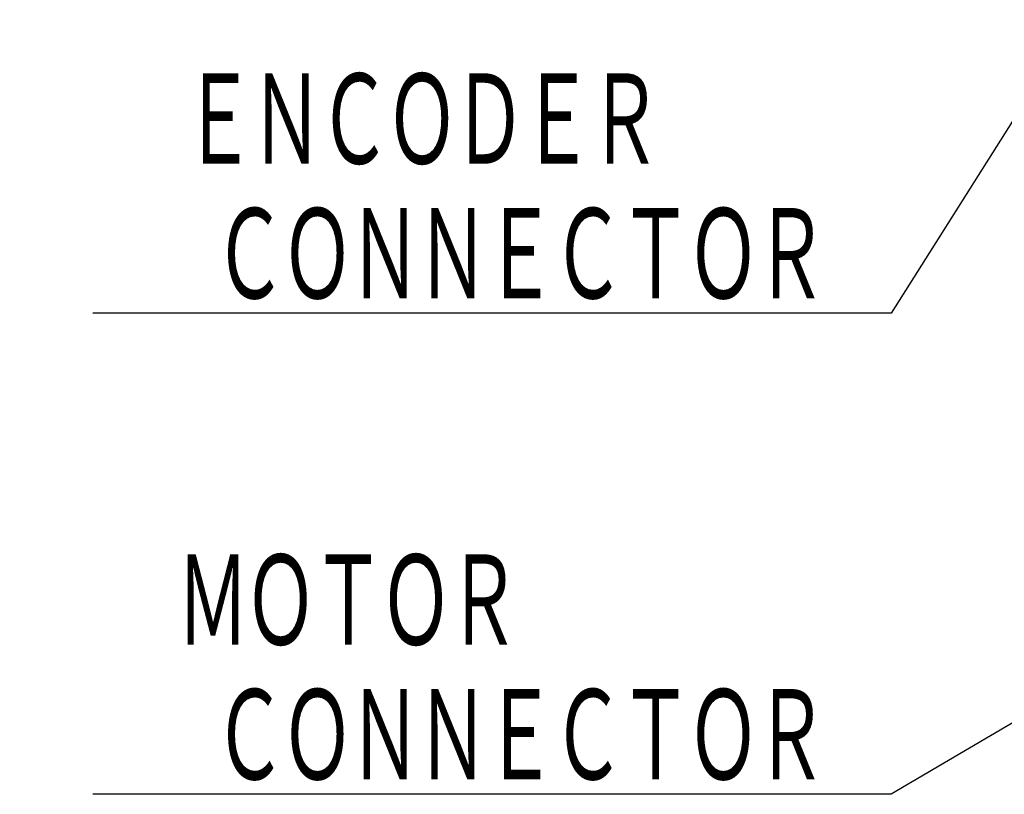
# Model space of a CAD drawing. Header units: millimetres. Extents: x 0 to 1733, y 0 to 1188.
# Tile 53 of 154: x 310 to 433, y 633 to 730. Entities that reach past the tile are written whole.
import ezdxf

# ---------------------------------------------------------------- set-up
doc = ezdxf.new("R2010")
doc.units = ezdxf.units.MM
doc.header["$LTSCALE"] = 0.727559
doc.layers.add('NoLayerName_001', color=7, linetype='Continuous')
doc.layers.add('NoLayerName_002', color=7, linetype='Continuous')
doc.styles.get("Standard").update_dxf_attribs({"font": 'txt', "bigfont": 'extfont2'})
doc.dimstyles.get("Standard").update_dxf_attribs({"dimtxt": 2.5, "dimasz": 2.5, "dimexe": 1, "dimexo": 1, "dimtad": 1, "dimdec": 3, "dimzin": 0, "dimdsep": 46, "dimtxsty": 'Standard', "dimcen": 2.5, "dimadec": 3, "dimazin": 0, "dimtfac": 0.75, "dimtdec": 3, "dimtmove": 0, "dimatfit": 3, "dimfxl": 1, "dimarcsym": 0})

msp = doc.modelspace()

# ---------------------------------------------------------------- texts
at = {"layer": 'NoLayerName_001', "color": 3, "lineweight": 13, "char_height": 12.8000001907, "attachment_point": 5}
for s, insert in [('\\A1;\\W0.6510;\\T0.9200;ＥＮＣＯＤＥＲ', (359.80352068, 717.2000001)), ('\\A1;\\W0.6510;\\T0.9200;ＭＯＴＯＲ', (350.60416079, 657.2000001))]:
    msp.add_mtext(s, dxfattribs=dict(at, insert=insert))
at = {"layer": 'NoLayerName_002', "color": 3, "linetype": 'Continuous', "lineweight": 13, "char_height": 12.8, "attachment_point": 9, "line_spacing_factor": 0.6}
for insert in [(410, 694), (410, 634)]:
    msp.add_mtext('\\A1;\\W0.6510;\\T0.9200;ＣＯＮＮＥＣＴＯＲ', dxfattribs=dict(at, insert=insert))

# ---------------------------------------------------------------- leaders
at = {"layer": 'NoLayerName_002', "color": 3, "linetype": 'Continuous', "lineweight": 13, "annotation_type": 0, "has_hookline": 1, "hookline_direction": 1, "text_width": 90.86352019}
for points in [[(461.46573125, 761.30000147), (418.625, 693.375), (410.625, 693.375)], [(486.00000013, 673.04744259), (418.625, 633.375), (410.625, 633.375)]]:
    msp.add_leader(points, dimstyle='Standard', override={"dimtxt": 12.8, "dimasz": 8, "dimldrblk": 'OPEN30'}, dxfattribs=at)

doc.saveas('drawing.dxf')
